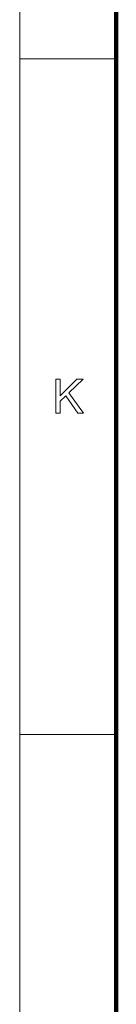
# Model space of a CAD drawing. Extents: x 0 to 1189, y 0 to 841.
# Tile 48 of 132: x 10 to 20, y 112 to 214. Entities that reach past the tile are written whole.
import ezdxf

# ---------------------------------------------------------------- set-up
doc = ezdxf.new("R2010")
doc.units = 0

msp = doc.modelspace()

# ---------------------------------------------------------------- linework, layer by layer
at = {"color": 7, "lineweight": 13}
msp.add_line((10, 831), (10, 10), dxfattribs=at)
at = {"color": 7, "lineweight": 100}
msp.add_line((20, 821), (20, 20), dxfattribs=at)
at = {"color": 7, "lineweight": 13, "ltscale": 0.25}
for p, q in [((20, 210.25), (10, 210.25)), ((20, 140.17), (10, 140.17))]:
    msp.add_line(p, q, dxfattribs=at)
at = {"color": 7, "lineweight": 13}
msp.add_lwpolyline([(13.73, 173.51), (13.73, 177.01), (14.19, 177.01), (14.19, 175.28), (15.93, 177.01), (16.56, 177.01), (15.09, 175.6), (16.62, 173.51), (16.01, 173.51), (14.76, 175.28), (14.19, 174.73), (14.19, 173.51)], close=True, dxfattribs=at)

doc.saveas('drawing.dxf')
